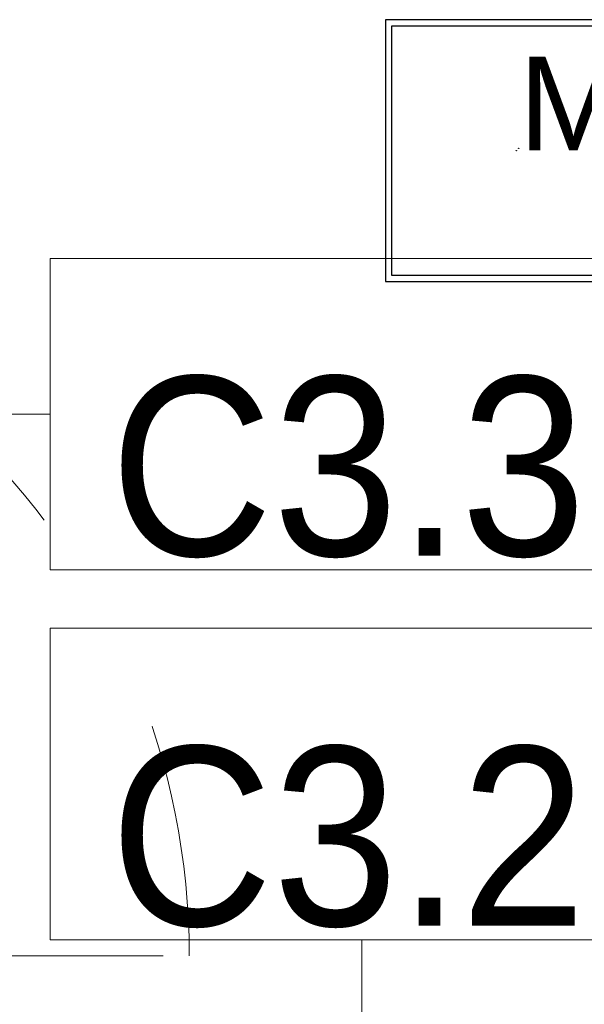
# Model space of a CAD drawing. Header units: centimetres. Extents: x -1737 to 22393, y -8842 to 3838.
# Tile 22 of 65: x -494 to -422, y 1128 to 1255. Entities that reach past the tile are written whole.
import ezdxf

# ---------------------------------------------------------------- set-up
doc = ezdxf.new("R2010")
doc.units = ezdxf.units.CM
doc.linetypes.add('Dash', pattern=[60, 30, -30])
for name, color, linetype, lineweight in [('A-DOOR', 31, 'Continuous', 13), ('A-DOOR-HDLN', 31, 'Continuous', 13), ('A-WALL-IDEN', 211, 'Continuous', 13)]:
    doc.layers.add(name, color=color, linetype=linetype, lineweight=lineweight)
doc.layers.add('E_oprawy', color=12, linetype='Continuous')
doc.styles.add('Arial_10', font='arial.ttf', dxfattribs={"width": 0.9, "height": 23})

# ---------------------------------------------------------------- blocks, each defined once
blk = doc.blocks.new('Schueco_FWS_ADS-75-SimplySmart_out_Family-02 - FWS SI insert unit-2606717-3_piętro I __3_90 m_ - stan projektowany')
at = {"layer": 'A-DOOR-HDLN', "linetype": 'Dash', "lineweight": 9}
blk.add_line((-72.45, -1.9), (-72.45, -95.25), dxfattribs=at)
blk.add_arc((-72.45, -1.9), 93.35, 270, 0, dxfattribs=at)
blk = doc.blocks.new('ET sciana_AT7 - 10mm-2270614-3_piętro I __3_90 m_ - stan projektowany')
at = {"layer": 'A-WALL-IDEN'}
for p, q in [((-0.4, 0.196875), (0.4, 0.196875)), ((-0.4, -0.203125), (-0.4, 0.196875)), ((0.4, 0.196875), (0.4, -0.203125)), ((-0.4, -0.203125), (0.4, -0.203125))]:
    blk.add_line(p, q, dxfattribs=at)
blk = doc.blocks.new('MKN1')
at = {"layer": 'E_oprawy', "linetype": 'ByBlock'}
for points in [[(9572.75, 390.73), (9572.75, 357.13), (9606.35, 357.13), (9606.35, 390.73)], [(9573.55, 389.92), (9573.55, 357.92), (9605.55, 357.92), (9605.55, 389.92)]]:
    blk.add_lwpolyline(points, close=True, dxfattribs=at)
for centre in [(9589.84, 374.22), (9589.55, 373.92)]:
    blk.add_circle(centre, 0.01, dxfattribs=at)
at = {"layer": 'E_oprawy', "color": 4, "linetype": 'ByBlock', "insert": (9589.85, 385.97), "char_height": 0.2, "width": 42.2965, "attachment_point": 1}
blk.add_mtext('{\\fArial|b0|i0|c0|p0;\\H60x;MKN1}', dxfattribs=at)

msp = doc.modelspace()

# ---------------------------------------------------------------- linework, layer by layer
at = {"layer": 'A-WALL-IDEN'}
for p, q in [((-567.63, 1204.2), (-490.24, 1204.2)), ((-450.24, 1120.83), (-450.24, 1136.71))]:
    msp.add_line(p, q, dxfattribs=at)

# ---------------------------------------------------------------- block references
at = {"layer": 'A-DOOR', "rotation": 90.00000000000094}
msp.add_blockref('Schueco_FWS_ADS-75-SimplySmart_out_Family-02 - FWS SI insert unit-2606717-3_piętro I __3_90 m_ - stan projektowany', (-567.63, 1207.08), dxfattribs=at)
at = {"layer": 'A-WALL-IDEN', "xscale": 99.99999999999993, "yscale": 99.99999999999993, "zscale": 99.99999999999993}
for p in [(-450.24, 1204.51), (-450.24, 1157.02)]:
    msp.add_blockref('ET sciana_AT7 - 10mm-2270614-3_piętro I __3_90 m_ - stan projektowany', p, dxfattribs=at)
at = {"layer": 'E_oprawy', "linetype": 'ByBlock'}
msp.add_blockref('MKN1', (-10019.97, 864.11), dxfattribs=at)

# ---------------------------------------------------------------- texts
at = {"layer": 'A-WALL-IDEN', "char_height": 23, "width": 61.29, "attachment_point": 5, "line_spacing_factor": 0.936439, "style": 'Arial_10'}
for s, insert in [('\\pxqc,t4.96957,9.93913,14.9087,19.87826,24.84783,29.81739,34.78696,39.75652,44.72609,49.69565,54.66522,59.63478,64.60435,69.57391,74.54348,79.51304,84.48261,89.45217,94.42174,99.3913,104.36087,109.33043,114.3,119.26957,124.23913,129.2087,134.17826,139.14783,144.11739,149.08696,154.05652,159.02609;{C3.3}', (-452.01, 1197.36)), ('\\pxqc,t4.96957,9.93913,14.9087,19.87826,24.84783,29.81739,34.78696,39.75652,44.72609,49.69565,54.66522,59.63478,64.60435,69.57391,74.54348,79.51304,84.48261,89.45217,94.42174,99.3913,104.36087,109.33043,114.3,119.26957,124.23913,129.2087,134.17826,139.14783,144.11739,149.08696,154.05652,159.02609;{C3.2}', (-452.01, 1149.86))]:
    msp.add_mtext(s, dxfattribs=dict(at, insert=insert))

doc.saveas('drawing.dxf')
